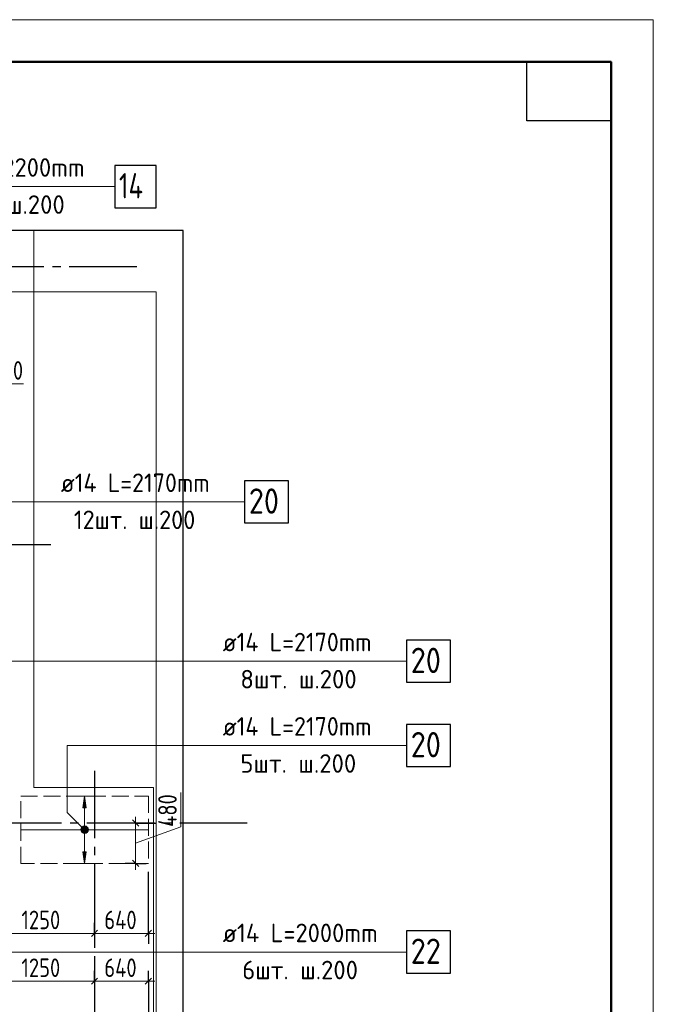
# Model space of a CAD drawing. Header units: millimetres. Extents: x 0 to 32165, y 0 to 42000.
# Tile 12 of 12: x 22186 to 29700, y 30320 to 42000. Entities that reach past the tile are written whole.
import ezdxf

# ---------------------------------------------------------------- set-up
doc = ezdxf.new("R2010")
doc.units = ezdxf.units.MM
doc.linetypes.add('______2', pattern=[270, 200, -70])
doc.linetypes.add('______5', pattern=[1100, 800, -100, 100, -100])
for name, color, linetype, lineweight in [('Standard', 7, 'Continuous', 25), ('ДОП Верх по У', 7, 'Continuous', 25), ('Оси', 40, '______5', 18), ('Позиционная метка номер позиции', 7, 'Continuous', 13), ('Примечания', 7, 'Continuous', 25)]:
    doc.layers.add(name, color=color, linetype=linetype, lineweight=lineweight)
doc.layers.add('ЖБ Перекрытие верхний уровень', color=7, linetype='Continuous', lineweight=25, true_color=0xe0e0ff)
doc.styles.add('GOST 2.304-81', font='txt')
doc.styles.add('ISOCPEUR', font='txt')

msp = doc.modelspace()

# ---------------------------------------------------------------- hatches: boundary and pattern name
at = {"layer": 'ДОП Верх по У', "linetype": 'Continuous', "lineweight": 13, "transparency": 33554687}
for points in [[(22976, 32650), (22956, 32790), (22936, 32650)], [(22918, 32390), (22993, 32390), (22988, 32409)], [(22918, 32390), (22988, 32409), (22924, 32409)], [(22924, 32371), (22993, 32390), (22918, 32390)], [(22924, 32409), (22988, 32409), (22975, 32422)], [(22924, 32409), (22975, 32422), (22937, 32422)], [(22924, 32371), (22988, 32371), (22993, 32390)], [(22937, 32358), (22988, 32371), (22924, 32371)], [(22937, 32422), (22975, 32422), (22956, 32428)], [(22937, 32358), (22975, 32358), (22988, 32371)], [(22975, 32358), (22937, 32358), (22956, 32353)]]:
    msp.add_hatch(color=7, dxfattribs=at).paths.add_polyline_path(points)
msp.add_hatch(color=7, dxfattribs=at).paths.add_polyline_path([(22976, 32130), (22956, 31990), (22936, 32130)], flags=16)
at = {"layer": 'Позиционная метка номер позиции', "linetype": 'Continuous', "lineweight": 13, "transparency": 33554687}
for points in [[(22924, 32358), (22967, 32433), (22913, 32379)], [(22913, 32379), (22967, 32433), (22945, 32433)], [(22913, 32379), (22945, 32433), (22913, 32401)], [(22913, 32401), (22945, 32433), (22924, 32422)], [(22924, 32358), (22988, 32422), (22967, 32433)], [(22945, 32347), (22988, 32422), (22924, 32358)], [(22945, 32347), (22999, 32401), (22988, 32422)], [(22967, 32347), (22999, 32401), (22945, 32347)], [(22967, 32347), (22999, 32379), (22999, 32401)], [(22999, 32379), (22967, 32347), (22988, 32358)]]:
    msp.add_hatch(color=7, dxfattribs=at).paths.add_polyline_path(points)

# ---------------------------------------------------------------- linework, layer by layer
at = {"layer": 'Standard', "color": 7, "linetype": 'Continuous', "lineweight": 13, "transparency": 33554687}
for p, q in [((21888, 37680), (22232, 37680)), ((24099, 32424), (24099, 32831)), ((23561, 32470), (23561, 32545)), ((23561, 32470), (23561, 31990)), ((23561, 32230), (24099, 32424)), ((23561, 31990), (23561, 31915)), ((21824, 31161), (23074, 31161)), ((23074, 31161), (23713, 31161)), ((23713, 31161), (23788, 31161)), ((21824, 30594), (23074, 30594)), ((23074, 30594), (23713, 30594)), ((23713, 30594), (23788, 30594))]:
    msp.add_line(p, q, dxfattribs=at)
at = {"layer": 'Standard', "color": 7, "linetype": 'Continuous', "lineweight": 25, "transparency": 33554687}
for p, q in [((23523, 32508), (23598, 32433)), ((23523, 32028), (23598, 31953)), ((23036, 31124), (23111, 31199)), ((23675, 31124), (23750, 31199)), ((23036, 30557), (23111, 30632)), ((23675, 30557), (23750, 30632))]:
    msp.add_line(p, q, dxfattribs=at)
at = {"layer": 'Standard', "color": 251, "linetype": 'Continuous', "lineweight": -3, "true_color": 0x656565, "transparency": 33554687}
for p, q in [((23561, 32470), (23436, 32470)), ((23561, 32470), (23686, 32470)), ((23561, 32470), (23797, 32470)), ((23561, 31990), (23436, 31990)), ((23561, 31990), (23686, 31990)), ((23561, 31990), (23561, 31990)), ((23713, 31161), (23713, 31890)), ((23074, 31161), (23074, 31286)), ((23713, 31161), (23713, 31286)), ((23074, 31161), (23074, 31170)), ((23074, 31161), (23074, 31036)), ((23713, 31161), (23713, 31036)), ((23074, 30594), (23074, 30719)), ((23713, 30594), (23713, 30719)), ((23074, 30594), (23074, 30469)), ((23074, 30594), (23074, 30461)), ((23713, 30594), (23713, 30469)), ((23713, 30594), (23713, 28210))]:
    msp.add_line(p, q, dxfattribs=at)
at = {"layer": 'Standard', "color": 7, "linetype": 'Continuous', "lineweight": 13, "transparency": 33554687}
msp.add_lwpolyline([(0, 0), (29700, 0), (29700, 42000), (0, 42000), (0, 0)], close=True, dxfattribs=at)
msp.add_lwpolyline([(29700, 42000), (0, 42000), (0, 0), (29700, 0), (29700, 42000)], dxfattribs=at)
msp.add_lwpolyline([(29700, 42000), (0, 42000), (0, 0), (29700, 0), (29700, 42000)], dxfattribs=at)
at = {"layer": 'Standard', "color": 7, "linetype": 'Continuous', "lineweight": 50, "transparency": 33554687}
msp.add_lwpolyline([(2000, 41500), (29200, 41500), (29200, 500), (2000, 500), (2000, 41500)], close=True, dxfattribs=at)
at = {"layer": 'Standard', "color": 7, "linetype": 'Continuous', "lineweight": 25, "transparency": 33554687}
msp.add_lwpolyline([(29200, 41500), (29200, 40800), (28200, 40800), (28200, 41500), (29200, 41500)], close=True, dxfattribs=at)
msp.add_lwpolyline([(7394, 17930), (24124, 17930), (24124, 39500), (7394, 39500), (7394, 17930)], dxfattribs=at)
at = {"layer": 'Standard', "color": 254, "linetype": 'Continuous', "lineweight": 18, "true_color": 0xc4c4ff, "transparency": 33554687}
msp.add_lwpolyline([(7856, 18130), (23806, 18130), (23806, 38770), (7856, 38770), (7856, 18130)], dxfattribs=at)
at = {"layer": 'ДОП Верх по У', "color": 7, "linetype": 'Continuous', "lineweight": 13, "transparency": 33554687}
for p, q in [((21113, 40020), (23199, 40020)), ((22654, 36280), (24718, 36280)), ((24574, 34390), (26638, 34390)), ((24574, 33390), (26638, 33390)), ((24574, 30940), (26682, 30940))]:
    msp.add_line(p, q, dxfattribs=at)
at = {"layer": 'ДОП Верх по У', "color": 251, "linetype": 'Continuous', "lineweight": 13, "true_color": 0x494949, "transparency": 33554687}
for p, q in [((22956, 32790), (22856, 32790)), ((22956, 32790), (22936, 32650)), ((22976, 32650), (22956, 32790)), ((22956, 32790), (23056, 32790)), ((22956, 32790), (22956, 32790)), ((22936, 32650), (22976, 32650)), ((22956, 32420), (22956, 32650)), ((22918, 32390), (22918, 32390)), ((22956, 32130), (22956, 32360)), ((22993, 32390), (22993, 32390)), ((22956, 31990), (22936, 32130)), ((22936, 32130), (22976, 32130)), ((22976, 32130), (22956, 31990)), ((22956, 31990), (22856, 31990)), ((22956, 31990), (23056, 31990)), ((22956, 31990), (22956, 31990))]:
    msp.add_line(p, q, dxfattribs=at)
at = {"layer": 'ДОП Верх по У', "color": 7, "linetype": 'Continuous', "lineweight": 18, "transparency": 33554687}
msp.add_line((23706, 32390), (22206, 32390), dxfattribs=at)
at = {"layer": 'ДОП Верх по У', "color": 7, "linetype": 'Continuous', "lineweight": 25, "transparency": 33554687}
for points in [[(23313, 39770), (23803, 39770), (23803, 40270), (23313, 40270), (23313, 39770)], [(24854, 36030), (25374, 36030), (25374, 36530), (24854, 36530), (24854, 36030)], [(26774, 34140), (27294, 34140), (27294, 34640), (26774, 34640), (26774, 34140)], [(26774, 33140), (27294, 33140), (27294, 33640), (26774, 33640), (26774, 33140)], [(26774, 30690), (27294, 30690), (27294, 31190), (26774, 31190), (26774, 30690)]]:
    msp.add_lwpolyline(points, dxfattribs=at)
at = {"layer": 'ДОП Верх по У', "color": 251, "linetype": 'Continuous', "lineweight": 13, "true_color": 0x494949, "transparency": 33554687}
msp.add_circle((22956, 32390), 37.5, dxfattribs=at)
at = {"layer": 'ЖБ Перекрытие верхний уровень', "color": 7, "linetype": 'Continuous', "lineweight": 18, "transparency": 33554687}
for p, q in [((22354, 39500), (7394, 39500)), ((22354, 32890), (22354, 39500)), ((23774, 32890), (22354, 32890)), ((23774, 24210), (23774, 32890))]:
    msp.add_line(p, q, dxfattribs=at)
at = {"layer": 'Оси', "color": 8, "linetype": '______5', "lineweight": -3, "transparency": 33554687}
for p, q in [((23574, 39070), (3600, 39070)), ((22554, 35770), (3600, 35770)), ((23074, 33090), (23074, 15930)), ((24884, 32470), (3600, 32470))]:
    msp.add_line(p, q, dxfattribs=at)
at = {"layer": 'Позиционная метка номер позиции', "color": 7, "linetype": 'Continuous', "lineweight": 13, "transparency": 33554687}
for p, q in [((22924, 32422), (22924, 32422)), ((22924, 32358), (22924, 32358)), ((22988, 32422), (22988, 32422)), ((22988, 32358), (22988, 32358))]:
    msp.add_line(p, q, dxfattribs=at)
for points in [[(20566, 38670), (20813, 38917), (20813, 40020), (23313, 40020)], [(21243, 35780), (21743, 36280), (24854, 36280)], [(21242, 32320), (21581, 32659), (21581, 34390), (26774, 34390)], [(22956, 32390), (22751, 32595), (22751, 33390), (26774, 33390)], [(21441, 29830), (21731, 30120), (21731, 30940), (26774, 30940)]]:
    msp.add_lwpolyline(points, dxfattribs=at)
msp.add_circle((22956, 32390), 45, dxfattribs=at)
at = {"layer": 'Примечания', "color": 7, "linetype": '______2', "lineweight": 18, "transparency": 33554687}
for p, q in [((22199, 32790), (23713, 32790)), ((22199, 31990), (22199, 32790)), ((23713, 32790), (23713, 31990)), ((23713, 31990), (22199, 31990))]:
    msp.add_line(p, q, dxfattribs=at)

# ---------------------------------------------------------------- texts
at = {"layer": 'Standard', "color": 7, "linetype": 'Continuous', "lineweight": 25, "transparency": 33554687, "char_height": 220, "attachment_point": 7, "style": 'GOST 2.304-81'}
for s, insert, width in [('150', (21888, 37730), 469.5), ('1250', (22207, 31211), 610.16), ('640', (23190, 31211), 531.97), ('1250', (22207, 30644), 610.16), ('640', (23190, 30644), 531.97)]:
    msp.add_mtext(s, dxfattribs=dict(at, insert=insert, width=width))
at = {"layer": 'Standard', "color": 7, "linetype": 'Continuous', "lineweight": 25, "transparency": 33554687, "insert": (24049, 32424), "char_height": 220, "width": 531.96, "attachment_point": 7, "rotation": 90, "style": 'GOST 2.304-81'}
msp.add_mtext('480', dxfattribs=at)
at = {"layer": 'ДОП Верх по У', "color": 7, "linetype": 'Continuous', "lineweight": 13, "transparency": 33554687, "attachment_point": 7, "style": 'ISOCPEUR'}
for s, insert, char_height, width in [('\\W0.96;ø12 L=2200mm ', (21133, 40137), 220, 2150.52), ('\\W0.76;14', (23363, 39880), 300, 504.55), ('\\W0.97;4шт. ш.200 ', (21342, 39697), 220, 1734.41), ('\\W0.94;ø14 L=2170mm ', (22674, 36397), 220, 2126.49), ('\\W0.87;20', (24904, 36140), 300, 550.81), ('\\W0.95;12шт. ш.200 ', (22828, 35957), 220, 1819.89), ('\\W0.94;ø14 L=2170mm ', (24594, 34507), 220, 2126.49), ('\\W0.87;20', (26824, 34250), 300, 550.81), ('\\W0.97;8шт. ш.200 ', (24803, 34067), 220, 1712.33), ('\\W0.94;ø14 L=2170mm ', (24594, 33507), 220, 2126.49), ('\\W0.87;20', (26824, 33250), 300, 550.81), ('\\W0.97;5шт. ш.200 ', (24803, 33067), 220, 1712.33), ('\\W0.96;ø14 L=2000mm ', (24594, 31057), 220, 2172.6), ('\\W0.87;22', (26824, 30800), 300, 550.81), ('\\W0.97;6шт. ш.200 ', (24825, 30617), 220, 1712.33)]:
    msp.add_mtext(s, dxfattribs=dict(at, insert=insert, char_height=char_height, width=width))

doc.saveas('drawing.dxf')
